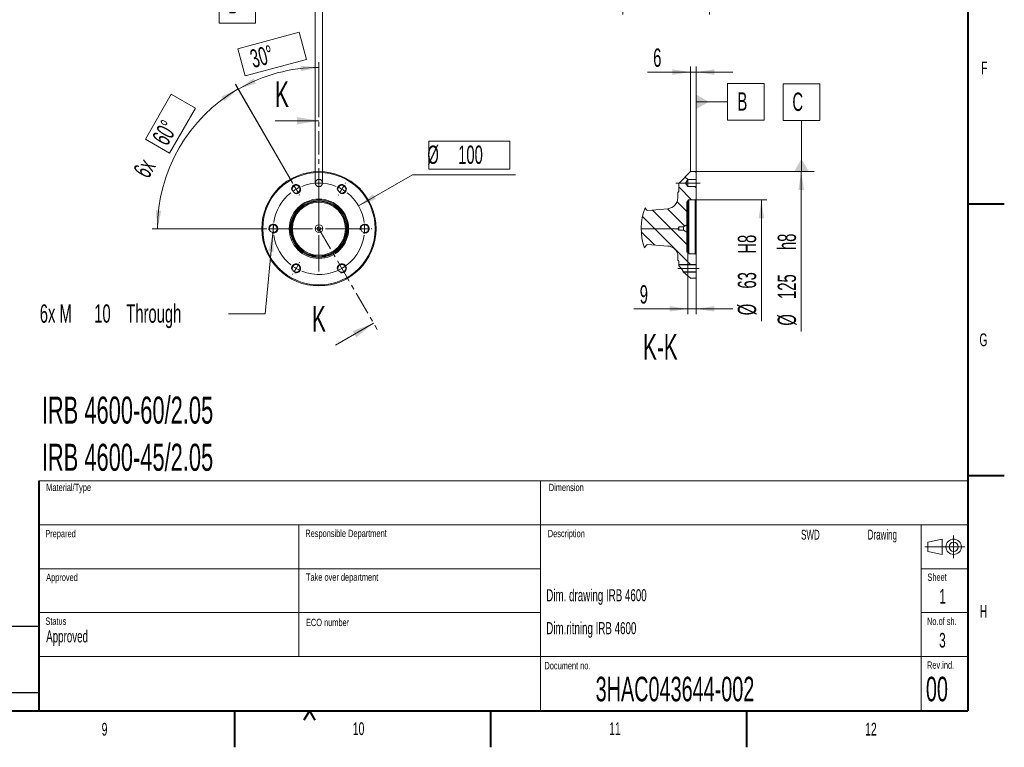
# Model space of a CAD drawing. Header units: millimetres. Extents: x 0 to 8410, y 0 to 5940.
# Tile 135 of 256: x 5718 to 8410, y 0 to 1989. Entities that reach past the tile are written whole.
import ezdxf

# ---------------------------------------------------------------- set-up
doc = ezdxf.new("R2010")
doc.units = ezdxf.units.MM
doc.header["$LTSCALE"] = 10
doc.linetypes.add('CENTER', pattern=[10.16, 6.35, -1.27, 1.27, -1.27])
doc.linetypes.add('CENTERX2', pattern=[20.32, 12.7, -2.54, 2.54, -2.54])
doc.styles.add('SLDTEXTSTYLE0', font='TXT', dxfattribs={"width": 0.605})
doc.dimstyles.new('SLDDIMSTYLE0', dxfattribs={"dimtxt": 50, "dimasz": 50, "dimexe": 0, "dimexo": 0.0625, "dimgap": 12.5, "dimtad": 1, "dimtoh": 1, "dimdec": 1, "dimrnd": 1e-09, "dimzin": 12, "dimdsep": 46, "dimtxsty": 'SLDTEXTSTYLE0', "dimsah": 1, "dimcen": 0.09, "dimadec": 0, "dimazin": 0, "dimtfac": 1, "dimtofl": 0, "dimtmove": 0, "dimatfit": 3, "dimfxl": 1, "dimfrac": 2, "dimtolj": 1, "dimtzin": 12, "dimarcsym": 0})
doc.dimstyles.new('SLDDIMSTYLE2', dxfattribs={"dimtxt": 50, "dimasz": 50, "dimexe": 0, "dimexo": 0.0625, "dimgap": 12.5, "dimtad": 1, "dimtoh": 1, "dimdec": 1, "dimrnd": 1e-09, "dimzin": 12, "dimdsep": 46, "dimtxsty": 'SLDTEXTSTYLE0', "dimsah": 1, "dimcen": 0.09, "dimadec": 0, "dimazin": 0, "dimtfac": 1, "dimtofl": 0, "dimtmove": 0, "dimatfit": 3, "dimfxl": 1, "dimfrac": 2, "dimtolj": 1, "dimtzin": 12, "dimarcsym": 0})
doc.dimstyles.new('SLDDIMSTYLE22', dxfattribs={"dimtxt": 50, "dimasz": 50, "dimexe": 0, "dimexo": 0.0625, "dimgap": -12.5, "dimtad": 1, "dimtoh": 1, "dimdec": 4, "dimlfac": 4, "dimzin": 12, "dimdsep": 46, "dimtxsty": 'SLDTEXTSTYLE0', "dimsah": 1, "dimcen": 0.09, "dimadec": 1, "dimazin": 0, "dimtfac": 1, "dimtofl": 0, "dimtmove": 0, "dimatfit": 3, "dimfxl": 1, "dimfrac": 2, "dimtolj": 1, "dimtzin": 12, "dimarcsym": 0})
doc.dimstyles.new('SLDDIMSTYLE23', dxfattribs={"dimtxt": 50, "dimasz": 50, "dimexe": 0, "dimexo": 0.0625, "dimgap": 12.5, "dimtad": 1, "dimtoh": 1, "dimdec": 1, "dimlfac": 0.4, "dimrnd": 1e-09, "dimzin": 12, "dimdsep": 46, "dimtxsty": 'SLDTEXTSTYLE0', "dimsah": 1, "dimcen": 0.09, "dimadec": 0, "dimazin": 0, "dimtfac": 1, "dimtofl": 0, "dimtmove": 0, "dimatfit": 3, "dimfxl": 1, "dimfrac": 2, "dimtolj": 1, "dimtzin": 12, "dimarcsym": 0})
doc.dimstyles.new('SLDDIMSTYLE24', dxfattribs={"dimtxt": 50, "dimasz": 50, "dimexe": 0, "dimexo": 0.0625, "dimgap": -12.5, "dimtad": 0, "dimtih": 1, "dimtoh": 1, "dimdec": 1, "dimlfac": 0.4, "dimrnd": 1e-09, "dimzin": 12, "dimdsep": 46, "dimtxsty": 'SLDTEXTSTYLE0', "dimsah": 1, "dimcen": 0, "dimadec": 0, "dimazin": 0, "dimtfac": 1, "dimtofl": 0, "dimtmove": 0, "dimatfit": 3, "dimfxl": 1, "dimfrac": 2, "dimtolj": 1, "dimtzin": 12, "dimarcsym": 0})
doc.dimstyles.new('SLDDIMSTYLE25', dxfattribs={"dimtxt": 50, "dimasz": 50, "dimexe": 0, "dimexo": 0.0625, "dimgap": 12.5, "dimtad": 0, "dimtih": 1, "dimtoh": 1, "dimdec": 1, "dimlfac": 0.4, "dimrnd": 1e-09, "dimzin": 12, "dimdsep": 46, "dimtxsty": 'SLDTEXTSTYLE0', "dimblk1": 'NONE', "dimsah": 1, "dimcen": 0, "dimadec": 0, "dimazin": 0, "dimtfac": 1, "dimtmove": 0, "dimatfit": 3, "dimldrblk": 'NONE', "dimfxl": 1, "dimfrac": 2, "dimtolj": 1, "dimtzin": 12, "dimarcsym": 0})
doc.dimstyles.new('SLDDIMSTYLE26', dxfattribs={"dimtxt": 50, "dimasz": 50, "dimexe": 0, "dimexo": 0.0625, "dimgap": 12.5, "dimtad": 1, "dimtoh": 1, "dimdec": 1, "dimlfac": 0.4, "dimrnd": 1e-09, "dimzin": 12, "dimdsep": 46, "dimtxsty": 'SLDTEXTSTYLE0', "dimsah": 1, "dimcen": 0.09, "dimadec": 0, "dimazin": 0, "dimtfac": 1, "dimtofl": 0, "dimtmove": 0, "dimatfit": 3, "dimfxl": 1, "dimfrac": 2, "dimtolj": 1, "dimtzin": 12, "dimarcsym": 0})
doc.dimstyles.new('SLDDIMSTYLE27', dxfattribs={"dimtxt": 50, "dimasz": 50, "dimexe": 0, "dimexo": 0.0625, "dimgap": 12.5, "dimtad": 1, "dimtoh": 1, "dimdec": 1, "dimlfac": 0.4, "dimrnd": 1e-09, "dimzin": 12, "dimdsep": 46, "dimtxsty": 'SLDTEXTSTYLE0', "dimsah": 1, "dimcen": 0.09, "dimadec": 0, "dimazin": 0, "dimtfac": 1, "dimtofl": 0, "dimtmove": 0, "dimatfit": 3, "dimfxl": 1, "dimfrac": 2, "dimtolj": 1, "dimtzin": 12, "dimarcsym": 0})
doc.dimstyles.new('SLDDIMSTYLE28', dxfattribs={"dimtxt": 50, "dimasz": 50, "dimexe": 0, "dimexo": 0.0625, "dimgap": 12.5, "dimtad": 1, "dimtoh": 1, "dimdec": 1, "dimlfac": 0.4, "dimrnd": 1e-09, "dimzin": 12, "dimdsep": 46, "dimtxsty": 'SLDTEXTSTYLE0', "dimsah": 1, "dimcen": 0.09, "dimadec": 0, "dimazin": 0, "dimtfac": 1, "dimtofl": 0, "dimtmove": 0, "dimatfit": 3, "dimfxl": 1, "dimfrac": 2, "dimtolj": 1, "dimtzin": 12, "dimarcsym": 0})

# ---------------------------------------------------------------- blocks, each defined once
blk = doc.blocks.new('*D31')
at = {"color": 7, "linetype": 'Continuous', "lineweight": 0}
for p, q in [((7623.8, 3232.9), (7623.8, 2102.6)), ((7603.8, 2933.2), (7603.8, 2102.6)), ((7603.8, 2117.6), (7503.8, 2117.6)), ((7603.8, 2117.6), (7623.8, 2117.6)), ((7623.8, 2117.6), (8031.2, 2117.6))]:
    blk.add_line(p, q, dxfattribs=at)
for points in [[(7603.8, 2117.6), (7553.8, 2125.1), (7553.8, 2110.1)], [(7623.8, 2117.6), (7673.8, 2110.1), (7673.8, 2125.1)]]:
    blk.add_solid(points, dxfattribs=at)
at = {"color": 7, "linetype": 'Continuous', "lineweight": 0, "char_height": 50, "attachment_point": 1, "style": 'SLDTEXTSTYLE0'}
for s, insert in [('20', (7687.1, 2182)), (' (2x M8)', (7763.5, 2182))]:
    blk.add_mtext(s, dxfattribs=dict(at, insert=insert))
blk = doc.blocks.new('*D32')
at = {"color": 7, "linetype": 'Continuous', "lineweight": 0}
for p, q in [((7603.8, 2933.2), (7603.8, 2002.6)), ((7366.8, 2227.3), (7366.8, 2002.6)), ((7603.8, 2017.6), (7366.8, 2017.6)), ((7603.8, 2017.6), (8068.8, 2017.6))]:
    blk.add_line(p, q, dxfattribs=at)
for points in [[(7366.8, 2017.6), (7416.8, 2010.1), (7416.8, 2025.1)], [(7603.8, 2017.6), (7553.8, 2025.1), (7553.8, 2010.1)]]:
    blk.add_solid(points, dxfattribs=at)
at = {"color": 7, "linetype": 'Continuous', "lineweight": 0, "char_height": 50, "attachment_point": 1, "style": 'SLDTEXTSTYLE0'}
for s, insert in [('237', (7686.5, 2082)), (' (2x M8)', (7801, 2082))]:
    blk.add_mtext(s, dxfattribs=dict(at, insert=insert))
blk = doc.blocks.new('SW_NOTE_4')
at = {"color": 0, "linetype": 'Continuous', "lineweight": 0, "char_height": 73.892, "attachment_point": 1, "style": 'SLDTEXTSTYLE0'}
for s, insert in [('IRB 4600-60/2.05', (0, 95.3)), ('IRB 4600-45/2.05', (0, -33.6))]:
    blk.add_mtext(s, dxfattribs=dict(at, insert=insert))
blk = doc.blocks.new('*D74')
at = {"color": 7, "linetype": 'Continuous', "lineweight": 0}
for p, q in [((6482.1, 1954.3), (6314.3, 1909.3)), ((6501.9, 1880.2), (6482.1, 1954.3)), ((6314.3, 1909.3), (6334.1, 1835.2)), ((6334.1, 1835.2), (6501.9, 1880.2)), ((6536.1, 1732.4), (6536.1, 1872.9)), ((6463.9, 1542.3), (6308.2, 1811.9))]:
    blk.add_line(p, q, dxfattribs=at)
blk.add_arc((6536.1, 1417.2), 440.7, 90, 120, dxfattribs=at)
for points in [[(6536.1, 1857.9), (6485.7, 1862.6), (6486.6, 1847.6)], [(6315.7, 1798.9), (6363.7, 1814.7), (6357, 1828.1)]]:
    blk.add_solid(points, dxfattribs=at)
at = {"color": 7, "linetype": 'Continuous', "lineweight": 0, "insert": (6332.8, 1901.6), "char_height": 50, "attachment_point": 1, "rotation": 15, "style": 'SLDTEXTSTYLE0'}
blk.add_mtext(' 30° ', dxfattribs=at)
blk = doc.blocks.new('SW_SYMBOL_HOLE_DEPTH')
at = {"color": 0, "linetype": 'Continuous', "lineweight": 0}
for p, q in [((0, 8750), (8000, 8750)), ((4000, 8750), (4000, 750)), ((1000, 5550), (4000, 750)), ((7000, 5550), (4000, 750))]:
    blk.add_line(p, q, dxfattribs=at)
blk = doc.blocks.new('*D75')
at = {"color": 7, "linetype": 'Continuous', "lineweight": 0}
for p, q in [((6526.1, 1542.2), (6526.1, 2044.4)), ((6526.1, 2029.4), (6546.1, 2029.4)), ((6546.1, 1542.2), (6546.1, 2044.4)), ((6546.1, 2029.4), (7096.8, 2029.4))]:
    blk.add_line(p, q, dxfattribs=at)
blk.add_solid([(6546.1, 2029.4), (6596.1, 2021.9), (6596.1, 2036.9)], dxfattribs=at)
at = {"color": 7, "linetype": 'Continuous', "lineweight": 0, "xscale": 0.0064453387, "yscale": 0.0064453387, "zscale": 0.0064453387}
blk.add_blockref('SW_SYMBOL_HOLE_DEPTH', (6919.9, 2036.6), dxfattribs=at)
at = {"color": 7, "linetype": 'Continuous', "lineweight": 0, "char_height": 50, "attachment_point": 1, "style": 'SLDTEXTSTYLE0'}
for s, insert in [('%%c', (6683, 2093.9)), ('8', (6755.9, 2093.9)), ('H7', (6813.1, 2093.9)), ('8', (6989, 2094))]:
    blk.add_mtext(s, dxfattribs=dict(at, insert=insert))
blk = doc.blocks.new('*D76')
at = {"color": 7, "linetype": 'Continuous', "lineweight": 0}
for p, q in [((6463.9, 1542.3), (6307.8, 1812.6)), ((6132.4, 1785.2), (6061.4, 1662.2)), ((6198.9, 1746.9), (6132.4, 1785.2)), ((6127.8, 1623.9), (6198.9, 1746.9)), ((6061.4, 1662.2), (6127.8, 1623.9)), ((6391.7, 1417.2), (6079.6, 1417.2))]:
    blk.add_line(p, q, dxfattribs=at)
blk.add_arc((6536.1, 1417.2), 441.5, 120, 180, dxfattribs=at)
for points in [[(6315.3, 1799.6), (6269.4, 1778.5), (6277.6, 1765.9)], [(6094.6, 1417.2), (6104.9, 1466.7), (6089.9, 1467.6)]]:
    blk.add_solid(points, dxfattribs=at)
at = {"color": 7, "linetype": 'Continuous', "lineweight": 0, "char_height": 50, "attachment_point": 1, "rotation": 60, "style": 'SLDTEXTSTYLE0'}
for s, insert in [(' 60° ', (6072, 1656.1)), ('6x ', (6026.2, 1576.7))]:
    blk.add_mtext(s, dxfattribs=dict(at, insert=insert))
blk = doc.blocks.new('*D77')
at = {"color": 7, "linetype": 'Continuous', "lineweight": 0}
for p, q in [((6836.4, 1656.9), (6836.4, 1580.2)), ((7058.1, 1656.9), (6836.4, 1656.9)), ((7058.1, 1580.2), (7058.1, 1656.9)), ((6644.3, 1479.8), (6791.6, 1564.8)), ((6791.6, 1564.8), (7073.9, 1564.8)), ((6836.4, 1580.2), (7058.1, 1580.2))]:
    blk.add_line(p, q, dxfattribs=at)
blk.add_solid([(6644.3, 1479.8), (6691.4, 1498.3), (6683.9, 1511.3)], dxfattribs=at)
at = {"color": 7, "linetype": 'Continuous', "lineweight": 0, "char_height": 50, "attachment_point": 1, "style": 'SLDTEXTSTYLE0'}
for s, insert in [('%%c', (6832.5, 1644.6)), (' 100 ', (6905.4, 1644.6))]:
    blk.add_mtext(s, dxfattribs=dict(at, insert=insert))
blk = doc.blocks.new('*D78')
at = {"color": 7, "linetype": 'Continuous', "lineweight": 0}
for p, q in [((6412.3, 1429.7), (6409.9, 1404.8)), ((6409.9, 1404.8), (6388.6, 1184.4)), ((6388.6, 1184.4), (6288.6, 1184.4))]:
    blk.add_line(p, q, dxfattribs=at)
blk.add_solid([(6409.9, 1404.8), (6397.6, 1355.8), (6412.5, 1354.3)], dxfattribs=at)
at = {"color": 7, "linetype": 'Continuous', "lineweight": 0, "char_height": 50, "attachment_point": 1, "style": 'SLDTEXTSTYLE0'}
for s, insert in [(' Through', (5997.9, 1210.5)), ('6x M', (5772.7, 1210.5)), ('10', (5921.6, 1210.5))]:
    blk.add_mtext(s, dxfattribs=dict(at, insert=insert))
blk = doc.blocks.new('_NONE')
blk = doc.blocks.new('SW_CENTERMARKSYMBOL_1')
at = {"color": 0, "linetype": 'Continuous', "lineweight": 0}
for p, q in [((-8.8, 15.2), (-9.7, 16.8)), ((0, 0), (-4.4, 7.6)), ((0, 0), (4.4, -7.6)), ((62.5, -90.8), (62.5, 8.8)), ((125, 0), (120.6, -7.6)), ((125, 0), (129.4, 7.6)), ((133.8, 15.2), (134.7, 16.8)), ((8.8, -15.2), (9.7, -16.8)), ((116.2, -15.2), (115.3, -16.8)), ((62.5, -108.3), (62.5, -99.5)), ((-80, -108.3), (-81.9, -108.3)), ((-62.5, -108.3), (-71.2, -108.3)), ((-62.5, -108.3), (-53.8, -108.3)), ((45, -108.3), (-54.5, -108.3)), ((-45, -108.3), (-43.1, -108.3)), ((62.5, -108.3), (53.8, -108.3)), ((62.5, -108.3), (62.5, -117)), ((62.5, -108.3), (71.2, -108.3)), ((62.5, -125.8), (62.5, -225.3)), ((80, -108.3), (179.5, -108.3)), ((170, -108.3), (168.1, -108.3)), ((187.5, -108.3), (178.8, -108.3)), ((187.5, -108.3), (196.2, -108.3)), ((205, -108.3), (206.9, -108.3)), ((0, -216.5), (4.4, -208.9)), ((8.8, -201.4), (9.7, -199.7)), ((-8.8, -231.7), (-9.7, -233.3)), ((0, -216.5), (-4.4, -224.1))]:
    blk.add_line(p, q, dxfattribs=at)
for start, end in [(115.9893, 120), (68.0214, 111.9786), (60, 64.0107), (128.0214, 171.9786), (120, 124.0107), (55.9893, 60), (8.0214, 51.9786), (175.9893, 180), (0, 4.0107), (180, 184.0107), (188.0214, 231.9786), (248.0214, 351.9786), (355.9893, 0), (235.9893, 240), (240, 244.0107)]:
    blk.add_arc((62.5, -108.3), 125, start, end, dxfattribs=at)
blk = doc.blocks.new('SW_DATUMTAG_1')
at = {"color": 0, "linetype": 'Continuous', "lineweight": 0}
for p, q in [((-25.2, -11.6), (-25.2, 88.4)), ((-25.2, 88.4), (74.8, 88.4)), ((74.8, 88.4), (74.8, -11.6)), ((238, 38.4), (74.8, 38.4)), ((74.8, -11.6), (-25.2, -11.6))]:
    blk.add_line(p, q, dxfattribs=at)
blk.add_solid([(238, 18.4), (238, 58.4), (203, 38.4)], dxfattribs=at)
at = {"color": 0, "linetype": 'Continuous', "lineweight": 0, "insert": (0, 64.5, -95.4), "char_height": 50, "attachment_point": 1, "style": 'SLDTEXTSTYLE0'}
blk.add_mtext('D', dxfattribs=at)
blk = doc.blocks.new('SW_HATCH_0')
at = {"color": 0, "linetype": 'Continuous', "lineweight": 0}
for p, q in [((90.3, 179.1), (83.3, 186.1)), ((101, 123.5), (65.6, 158.9)), ((113.1, 156.3), (109.7, 159.8)), ((88.1, 91.5), (61.1, 118.5)), ((45.1, 44.8), (-6.1, 95.9)), ((82.6, 52.1), (35.2, 99.5)), ((0.1, 44.8), (-33.4, 78.3)), ((0, 0), (-36.7, 36.7)), ((99.2, -54.3), (0.1, 44.8)), ((88.1, 1.7), (45.1, 44.8))]:
    blk.add_line(p, q, dxfattribs=at)
blk = doc.blocks.new('*D82')
at = {"color": 7, "linetype": 'Continuous', "lineweight": 0}
for p, q in [((7564.8, 1496), (7760.8, 1496)), ((7745.8, 1349), (7745.8, 1496)), ((7745.8, 1496), (7745.8, 1164.8))]:
    blk.add_line(p, q, dxfattribs=at)
blk.add_solid([(7745.8, 1496), (7738.3, 1446), (7753.3, 1446)], dxfattribs=at)
at = {"color": 7, "linetype": 'Continuous', "lineweight": 0, "char_height": 50, "attachment_point": 1, "rotation": 90, "style": 'SLDTEXTSTYLE0'}
for s, insert in [('H8', (7681.4, 1349)), ('63', (7681.4, 1253.6)), ('%%c', (7681.4, 1180.7))]:
    blk.add_mtext(s, dxfattribs=dict(at, insert=insert))
blk = doc.blocks.new('*D83')
at = {"color": 7, "linetype": 'Continuous', "lineweight": 0}
for p, q in [((7564.8, 1573.5), (7869.8, 1573.5)), ((7854.8, 1573.5), (7854.8, 1136.5))]:
    blk.add_line(p, q, dxfattribs=at)
blk.add_solid([(7854.8, 1573.5), (7847.3, 1523.5), (7862.3, 1523.5)], dxfattribs=at)
at = {"color": 7, "linetype": 'Continuous', "lineweight": 0, "char_height": 50, "attachment_point": 1, "rotation": 90, "style": 'SLDTEXTSTYLE0'}
for s, insert in [('h8', (7790.3, 1358.9)), ('125', (7790.3, 1225.3)), ('%%c', (7790.3, 1152.4))]:
    blk.add_mtext(s, dxfattribs=dict(at, insert=insert))
blk = doc.blocks.new('*D84')
at = {"color": 7, "linetype": 'Continuous', "lineweight": 0}
for p, q in [((7544.8, 1351.2), (7544.8, 1183.4)), ((7567.3, 1284.1), (7567.3, 1183.4)), ((7544.8, 1198.4), (7397.4, 1198.4)), ((7544.8, 1198.4), (7567.3, 1198.4)), ((7567.3, 1198.4), (7667.3, 1198.4))]:
    blk.add_line(p, q, dxfattribs=at)
for points in [[(7544.8, 1198.4), (7494.8, 1205.9), (7494.8, 1190.9)], [(7567.3, 1198.4), (7617.3, 1190.9), (7617.3, 1205.9)]]:
    blk.add_solid(points, dxfattribs=at)
at = {"color": 7, "linetype": 'Continuous', "lineweight": 0, "insert": (7413.2, 1262.9), "char_height": 50, "attachment_point": 1, "style": 'SLDTEXTSTYLE0'}
blk.add_mtext('9', dxfattribs=at)
blk = doc.blocks.new('*D85')
at = {"color": 7, "linetype": 'Continuous', "lineweight": 0}
for p, q in [((7552.3, 1573.5), (7552.3, 1860.4)), ((7567.3, 1571), (7567.3, 1860.4)), ((7552.3, 1845.4), (7434, 1845.4)), ((7567.3, 1845.4), (7552.3, 1845.4)), ((7567.3, 1845.4), (7667.3, 1845.4))]:
    blk.add_line(p, q, dxfattribs=at)
for points in [[(7552.3, 1845.4), (7502.3, 1852.9), (7502.3, 1837.9)], [(7567.3, 1845.4), (7617.3, 1837.9), (7617.3, 1852.9)]]:
    blk.add_solid(points, dxfattribs=at)
at = {"color": 7, "linetype": 'Continuous', "lineweight": 0, "insert": (7449.9, 1909.8), "char_height": 50, "attachment_point": 1, "style": 'SLDTEXTSTYLE0'}
blk.add_mtext('6', dxfattribs=at)
blk = doc.blocks.new('SW_DATUMTAG_2')
at = {"color": 0, "linetype": 'Continuous', "lineweight": 0}
for p, q in [((-27.1, -11.6), (-27.1, 88.4)), ((-27.1, 88.4), (72.9, 88.4)), ((72.9, 88.4), (72.9, -11.6)), ((-113.1, -154.6), (-113.1, 73.4)), ((-113.1, 38.4), (-27.1, 38.4)), ((72.9, -11.6), (-27.1, -11.6))]:
    blk.add_line(p, q, dxfattribs=at)
blk.add_solid([(-113.1, 18.4), (-113.1, 58.4), (-78.1, 38.4)], dxfattribs=at)
at = {"color": 0, "linetype": 'Continuous', "lineweight": 0, "insert": (0, 64.5, 78.1), "char_height": 50, "attachment_point": 1, "style": 'SLDTEXTSTYLE0'}
blk.add_mtext('B', dxfattribs=at)
blk = doc.blocks.new('SW_DATUMTAG_3')
at = {"color": 0, "linetype": 'Continuous', "lineweight": 0}
for p, q in [((-25.2, -11.6), (-25.2, 88.4)), ((-25.2, 88.4), (74.8, 88.4)), ((74.8, 88.4), (74.8, -11.6)), ((74.8, -11.6), (-25.2, -11.6)), ((24.8, -151.2), (24.8, -11.6)), ((-265.8, -151.2), (59.8, -151.2))]:
    blk.add_line(p, q, dxfattribs=at)
blk.add_solid([(44.8, -151.2), (4.8, -151.2), (24.8, -116.2)], dxfattribs=at)
at = {"color": 0, "linetype": 'Continuous', "lineweight": 0, "insert": (0, 64.5, 78.1), "char_height": 50, "attachment_point": 1, "style": 'SLDTEXTSTYLE0'}
blk.add_mtext('C', dxfattribs=at)

msp = doc.modelspace()

# ---------------------------------------------------------------- linework, layer by layer
at = {"color": 7, "linetype": 'Continuous', "lineweight": 40}
for p, q in [((8310, 5840), (8310, 100)), ((8310, 1485), (8410, 1485)), ((5770, 728), (5770, 608)), ((8310, 742.5), (8410, 742.5)), ((5770, 608), (5770, 100)), ((200, 100), (8310, 100)), ((6305, 100), (6305, 0)), ((6510, 100), (6495, 74.019238)), ((6510, 100), (6525, 74.019238)), ((7005, 100), (7005, 0)), ((7705, 100), (7705, 0))]:
    msp.add_line(p, q, dxfattribs=at)
at = {"color": 7, "linetype": 'CENTER', "lineweight": 0}
for q in [(6536.066062, 1732.390115), (6695.218093, 1141.584298)]:
    msp.add_line((6536.066062, 1417.243701), q, dxfattribs=at)
at = {"color": 7, "linetype": 'Continuous', "lineweight": 0}
for p, q in [((6416.066062, 1712.390115), (6536.066062, 1712.390115)), ((7552.267061, 1573.493705), (7519.767051, 1540.993704)), ((7564.767049, 1573.493705), (7552.267061, 1573.493705)), ((7567.267054, 1570.9937), (7564.767049, 1573.493705)), ((7567.267054, 1552.243699), (7567.267054, 1570.9937)), ((7519.767051, 1540.993704), (7519.767051, 1519.243699)), ((7544.767064, 1552.243699), (7538.75845, 1542.243697)), ((7538.75845, 1542.243697), (7544.767064, 1532.243705)), ((7567.267054, 1552.243699), (7544.767064, 1552.243699)), ((7544.767064, 1532.243705), (7544.767064, 1552.243699)), ((7567.267054, 1532.243705), (7567.267054, 1552.243699)), ((7517.267064, 1517.243702), (7517.267064, 1501.932354)), ((7517.767054, 1517.243702), (7517.267064, 1517.243702)), ((7544.767064, 1532.243705), (7567.267054, 1532.243705)), ((7567.267054, 1498.493702), (7567.267054, 1532.243705)), ((7542.267059, 1427.868701), (7542.267059, 1489.743703)), ((7544.767064, 1492.243703), (7544.767064, 1493.493701)), ((7544.767064, 1492.243703), (7544.767064, 1352.291797)), ((7547.267051, 1495.993701), (7564.767049, 1495.993701)), ((7564.767049, 1495.993701), (7567.267054, 1498.493702)), ((7564.767049, 1349.044201), (7564.767049, 1495.993701)), ((7567.267054, 1498.493702), (7567.267054, 1346.879136)), ((7430.436927, 1469.743699), (7427.58668, 1474.680468)), ((7489.881729, 1472.046511), (7435.20284, 1467.262726)), ((7532.52427, 1422.243701), (7542.267059, 1427.868701)), ((7542.267059, 1427.868701), (7542.267059, 1408.042182)), ((7517.524277, 1417.243701), (7417.267057, 1417.243701)), ((7517.524277, 1417.243701), (7520.528575, 1422.243701)), ((7520.528575, 1412.913574), (7517.524277, 1417.243701)), ((7520.528575, 1422.243701), (7532.52427, 1422.243701)), ((7520.528575, 1422.243701), (7520.528575, 1412.913574)), ((7532.52427, 1412.913574), (7520.528575, 1412.913574)), ((7532.52427, 1422.243701), (7532.52427, 1412.913574)), ((7542.267059, 1408.042182), (7532.52427, 1412.913574)), ((7542.267059, 1354.456861), (7542.267059, 1408.042182)), ((7435.20284, 1373.925955), (7489.881729, 1369.783078)), ((7425.810592, 1364.837853), (7430.436927, 1371.777365)), ((7544.767064, 1351.209265), (7544.767064, 1352.291797)), ((7564.767049, 1349.044201), (7547.267051, 1349.044201)), ((7567.267054, 1346.879136), (7564.767049, 1349.044201)), ((7567.267054, 1318.192045), (7567.267054, 1346.879136)), ((7517.267064, 1343.901176), (7517.267064, 1330.641164)), ((7517.267064, 1330.641164), (7517.767054, 1330.641164)), ((7519.767051, 1328.909109), (7519.767051, 1318.192045)), ((7567.267073, 1319.815843), (7519.767051, 1319.815843)), ((7567.267054, 1318.192045), (7519.767051, 1318.192045)), ((7519.767051, 1318.192045), (7519.767051, 1315.70315)), ((7531.642066, 1299.789008), (7552.267061, 1281.927228)), ((7531.642066, 1299.789008), (7567.267054, 1299.789008)), ((7533.51706, 1298.16521), (7567.267073, 1298.16521)), ((7567.267054, 1299.789008), (7567.267054, 1318.192045)), ((7567.267054, 1284.092293), (7567.267054, 1299.789008)), ((7552.267061, 1281.927228), (7564.767049, 1281.927228)), ((7564.767049, 1281.927228), (7567.267054, 1284.092293)), ((6581.295045, 1098.904806), (6685.218093, 1158.904806))]:
    msp.add_line(p, q, dxfattribs=at)
at = {"color": 7, "linetype": 'CENTERX2', "lineweight": 0, "ltscale": 2.5}
for p, q in [((7512.13734, 1542.243697), (7578.384158, 1542.243697)), ((7517.687352, 1308.990522), (7575.38109, 1308.990522))]:
    msp.add_line(p, q, dxfattribs=at)
at = {"color": 8, "linetype": 'Continuous', "lineweight": 0}
msp.add_line((7547.267051, 1495.993701), (7547.267051, 1349.044201), dxfattribs=at)
at = {"color": 7, "linetype": 'Continuous', "lineweight": 15}
for p, q in [((5770, 728), (8310, 728)), ((7142, 608), (7142, 728)), ((5770, 608), (8310, 608)), ((6481, 608), (6481, 248)), ((7142, 608), (7142, 248)), ((8183, 608), (8183, 100)), ((8200.5, 560.5), (8240.5, 569)), ((8240.5, 569), (8240.5, 527)), ((8200.5, 535.5), (8200.5, 560.5)), ((8200.5, 535.5), (8240.5, 527)), ((5770, 488), (7142, 488)), ((8183, 488), (8310, 488)), ((5770, 368), (7142, 368)), ((8183, 368), (8310, 368)), ((5770, 248), (8310, 248)), ((7142, 248), (7142, 100))]:
    msp.add_line(p, q, dxfattribs=at)
at = {"color": 7, "linetype": 'CENTERX2', "lineweight": 0}
for p, q in [((8271.5, 579), (8271.5, 517)), ((8192.5, 548), (8302.5, 548))]:
    msp.add_line(p, q, dxfattribs=at)
at = {"color": 7, "linetype": 'Continuous', "lineweight": 30}
for p, q in [((5770, 330), (4490, 330)), ((4490, 150), (5770, 150))]:
    msp.add_line(p, q, dxfattribs=at)
at = {"color": 7, "linetype": 'Continuous', "lineweight": 0, "flags": 128}
msp.add_lwpolyline([(7517.267064, 1343.901176), (7516.937525, 1347.741383), (7515.956209, 1351.497216), (7514.344611, 1355.086184), (7512.138178, 1358.429436), (7509.385375, 1361.453529), (7506.146663, 1364.092022), (7502.493215, 1366.286963), (7498.505254, 1367.990124), (7494.270419, 1369.164088), (7489.881729, 1369.783078)], dxfattribs=at)
at = {"color": 7, "linetype": 'Continuous', "lineweight": 0}
for centre, radius in [((6536.066062, 1417.243701), 156.25), ((6536.066062, 1417.243701), 153.75), ((6473.566062, 1525.496877), 10.625), ((6536.066062, 1542.243701), 10), ((6598.566062, 1525.496877), 10.625), ((6536.066062, 1417.243701), 81.25), ((6536.066062, 1417.243701), 78.75), ((6536.066062, 1417.243701), 75), ((6411.066062, 1417.243701), 10.625), ((6536.066062, 1417.243701), 10.625), ((6661.066062, 1417.243701), 10.625), ((6536.066062, 1417.243701), 5), ((6473.566062, 1308.990526), 10.625), ((6598.566062, 1308.990526), 10.625)]:
    msp.add_circle(centre, radius, dxfattribs=at)
at = {"color": 8, "linetype": 'Continuous', "lineweight": 0}
for radius in [76.25, 72.5]:
    msp.add_circle((6536.066062, 1417.243701), radius, dxfattribs=at)
at = {"color": 7, "linetype": 'Continuous', "lineweight": 15}
for radius in [21, 12.5]:
    msp.add_circle((8271.5, 548), radius, dxfattribs=at)
at = {"color": 7, "linetype": 'Continuous', "lineweight": 0}
for centre, radius, start, end in [((6473.566062, 1525.496877), 12.499995, 255, 195), ((6598.566062, 1525.496877), 12.500001, 255, 195), ((7517.767062, 1519.243692), 1.999989, 269.999787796, 0.000212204), ((7487.267043, 1501.932372), 30.000022, 275.00002353, 359.999965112), ((7544.767046, 1489.743716), 2.499986, 89.999574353, 180.000318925), ((7547.267051, 1493.493715), 2.499986, 90.00000124, 180.000318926), ((7582.267082, 1417.243714), 165.000023, 159.628762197, 198.518523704), ((7434.767071, 1472.243731), 5.000031, 210.00021634, 274.999854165), ((6411.066062, 1417.243701), 12.499997, 255, 195), ((6661.066062, 1417.243701), 12.499997, 255, 195), ((7434.684787, 1368.715007), 5.236636, 84.322526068, 144.211487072), ((7544.610812, 1354.637285), 2.350687, 184.401986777, 273.81132035), ((7547.110793, 1351.389662), 2.350661, 184.401390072, 273.811494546), ((6473.566062, 1308.990526), 12.500001, 255, 195), ((6598.566062, 1308.990526), 12.499995, 255, 195), ((7517.892053, 1328.764779), 1.880544, 4.401734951, 93.811238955)]:
    msp.add_arc(centre, radius, start, end, dxfattribs=at)
msp.add_open_spline([(7519.767051, 1315.70315), (7520.60909, 1315.014278), (7522.335791, 1313.601663), (7525.170505, 1310.780681), (7527.881539, 1307.601928), (7529.996351, 1304.354012), (7531.296744, 1301.895451), (7531.539613, 1300.413966), (7531.642066, 1299.789008)], degree=3, knots=[0, 0, 0, 0, 0.1612734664, 0.330710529, 0.5926851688, 0.7784990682, 0.9065607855, 1, 1, 1, 1], dxfattribs=at)
for points in [[(6536.066062, 1712.390115), (6476.066062, 1722.390115), (6476.066062, 1702.390115)], [(6685.218093, 1158.904806), (6628.256569, 1137.56506), (6638.256569, 1120.244552)]]:
    msp.add_solid(points, dxfattribs=at)

# ---------------------------------------------------------------- block references
for name, p in [('SW_DATUMTAG_1', (6288.100934, 1991.045739)), ('SW_DATUMTAG_3', (7830.575454, 1724.702786)), ('SW_DATUMTAG_2', (7680.341426, 1725.625056)), ('SW_CENTERMARKSYMBOL_1', (6473.566062, 1525.496877)), ('SW_HATCH_0', (7454.123496, 1372.492384)), ('SW_NOTE_4', (5778.386626, 863.177612))]:
    msp.add_blockref(name, p, dxfattribs=at)

# ---------------------------------------------------------------- texts
at = {"color": 7, "linetype": 'Continuous', "lineweight": 0, "attachment_point": 1, "style": 'SLDTEXTSTYLE0'}
for s, insert, char_height in [('F', (8346.714172, 1874.185783), 35), ('G', (8341.937771, 1131.260095), 35), ('K-K ', (7422.466572, 1129.113763), 70), ('Material/Type', (5790.38301, 720.306481), 20), ('Dimension', (7164.481894, 720.19178), 20), ('Prepared', (5787.858027, 594.106493), 20), ('Responsible Department', (6498.803692, 594.70134), 20), ('Description', (7161.759361, 594.275691), 20), ('SWD', (7854.382187, 594.597379), 27), ('Drawing', (8036.445144, 594.849589), 27), ('Approved', (5790.214373, 474.434388), 20), ('Take over department', (6500.544855, 475.011651), 20), ('Sheet', (8199.750558, 474.866613), 20), ('Dim. drawing IRB 4600', (7157.6325, 432.173603), 33), ('1', (8232.36091, 432.456244), 40), ('H', (8342.978648, 388.929957), 35), ('Status', (5788.061817, 354.760112), 20), ('ECO number', (6500.544855, 351.204558), 20), ('No.of sh.', (8198.747149, 354.407148), 20), ('Dim.ritning IRB 4600', (7157.629226, 342.099653), 33), ('Approved', (5790.29438, 319.66263), 33), ('3', (8231.801019, 312.701969), 40), ('Document no.', (7152.552708, 233.145703), 20), ('Rev.ind.', (8198.70228, 234.625979), 20), ('3HAC043644-002', (7292.594629, 192.734832), 67), ('00', (8195.652905, 192.779059), 67), ('9', (5941.962575, 66.934423), 35), ('10', (6628.718231, 68.441547), 35), ('11', (7329.690622, 68.540144), 35), ('12', (8029.67235, 67.169178), 35)]:
    msp.add_mtext(s, dxfattribs=dict(at, insert=insert, char_height=char_height))
at = {"color": 7, "linetype": 'Continuous', "char_height": 70, "attachment_point": 1, "style": 'SLDTEXTSTYLE0'}
for insert in [(6416.066062, 1819.739266), (6517.232962, 1206.253957)]:
    msp.add_mtext('K', dxfattribs=dict(at, insert=insert))

# ---------------------------------------------------------------- dimensions: what is measured, and where the dimension line sits
at = {"color": 7, "linetype": 'Continuous', "lineweight": 0}
for base, p1, p2, text, dimstyle, picture, middle in [((7623.817261, 2117.574759), (7603.817261, 2933.2361), (7623.817261, 3232.921653), '<> (2x M8)', 'SLDDIMSTYLE2', '*D31', (7851.210322, 2117.574759)), ((7366.817261, 2017.574759), (7603.817261, 2933.2361), (7366.817261, 2227.331508), '<> (2x M8)', 'SLDDIMSTYLE0', '*D32', (7869.680294, 2017.574759)), ((6546.066062, 2029.413796), (6526.066062, 1542.243701), (6546.066062, 1542.243701), '%%c<>H7 {\\fGDT;x}8', 'SLDDIMSTYLE23', '*D75', (6855.038961, 2029.413796))]:
    dim = msp.add_linear_dim(base=base, p1=p1, p2=p2, text=text, dimstyle=dimstyle, dxfattribs=at)
    dim.commit()
    dim.dimension.update_dxf_attribs({"geometry": picture, "text_midpoint": middle, "dimtype": 160})
dim = msp.add_angular_dim_2l(base=(6422.010466, 1842.904983), line1=((6536.066062, 1417.243701), (6536.066062, 1732.390115)), line2=((6463.878562, 1542.276119), (6483.253562, 1508.717635)), dimstyle='SLDDIMSTYLE22', dxfattribs=at)
dim.commit()
dim.dimension.update_dxf_attribs({"geometry": '*D74', "text_midpoint": (6422.010466, 1842.904983), "dimtype": 162})
for base, p1, p2, picture, middle in [((7552.267057, 1845.352226), (7567.267057, 1570.993701), (7552.267057, 1573.493701), '*D85', (7468.966658, 1845.352226)), ((7567.267057, 1198.432996), (7544.767057, 1351.209264), (7567.267057, 1284.092295), '*D84', (7432.316576, 1198.432996))]:
    dim = msp.add_linear_dim(base=base, p1=p1, p2=p2, dimstyle='SLDDIMSTYLE28', dxfattribs=at)
    dim.commit()
    dim.dimension.update_dxf_attribs({"geometry": picture, "text_midpoint": middle, "dimtype": 160})
dim = msp.add_angular_dim_2l(base=(6153.710603, 1637.996729), line1=((6463.878562, 1542.276119), (6483.253562, 1508.717635)), line2=((6391.691062, 1417.243701), (6430.441062, 1417.243701)), text='6x <>', dimstyle='SLDDIMSTYLE22', dxfattribs=at)
dim.commit()
dim.dimension.update_dxf_attribs({"geometry": '*D76', "text_midpoint": (6153.710603, 1637.996729), "dimtype": 162})
dim = msp.add_diameter_dim_2p(p1=(6427.82172, 1354.728405), p2=(6644.310405, 1479.758998), dimstyle='SLDDIMSTYLE24', dxfattribs=at)
dim.commit()
dim.dimension.update_dxf_attribs({"geometry": '*D77', "text_midpoint": (6945.284852, 1618.543614), "dimtype": 163})
for base, p1, p2, text, dimstyle, picture, middle in [((7854.779136, 1281.927232), (7564.767057, 1573.493701), (7564.767057, 1281.927232), '%%c<>h8', 'SLDDIMSTYLE27', '*D83', (7854.779136, 1293.779273)), ((7745.844301, 1349.044201), (7564.767057, 1495.993701), (7564.767057, 1349.044201), '%%c<>H8', 'SLDDIMSTYLE26', '*D82', (7745.844301, 1308.667609))]:
    dim = msp.add_linear_dim(base=base, p1=p1, p2=p2, angle=90, text=text, dimstyle=dimstyle, dxfattribs=at)
    dim.commit()
    dim.dimension.update_dxf_attribs({"geometry": picture, "text_midpoint": middle, "dimtype": 160})
dim = msp.add_diameter_dim_2p(p1=(6412.26682, 1429.685895), p2=(6409.865305, 1404.801508), text='6x M<> Through', dimstyle='SLDDIMSTYLE25', override={"dimpost": '<>'}, dxfattribs=at)
dim.commit()
dim.dimension.update_dxf_attribs({"geometry": '*D78', "text_midpoint": (6022.725509, 1184.404634), "dimtype": 163})

doc.saveas('drawing.dxf')
